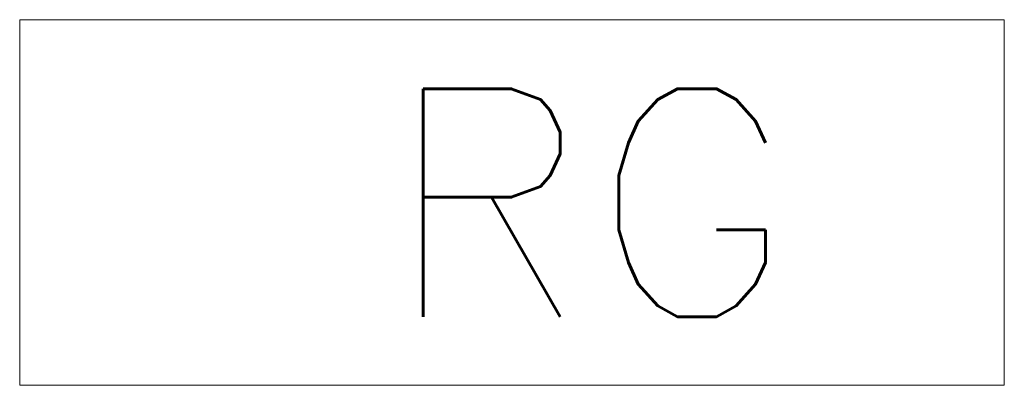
# Model space of a CAD drawing. Header units: millimetres. Extents: x -84458 to 77911, y -55868 to -29230.
# Tile 10 of 103: x 68222 to 68298, y -33425 to -33396. Entities that reach past the tile are written whole.
import ezdxf

# ---------------------------------------------------------------- set-up
doc = ezdxf.new("R2010")
doc.units = ezdxf.units.MM
doc.layers.add('rozdzielnia', color=6, linetype='Continuous', lineweight=20)
doc.styles.add('styl1', font='simplex.shx')

msp = doc.modelspace()

# ---------------------------------------------------------------- linework, layer by layer
at = {"layer": 'rozdzielnia'}
for p, q in [((68221.859, -33396.447), (68297.838, -33396.447)), ((68221.859, -33396.447), (68221.859, -33424.672)), ((68297.838, -33424.672), (68297.838, -33396.447)), ((68221.859, -33424.672), (68297.838, -33424.672))]:
    msp.add_line(p, q, dxfattribs=at)

# ---------------------------------------------------------------- texts
at = {"layer": 'rozdzielnia', "style": 'styl1'}
msp.add_text('RG', height=17.6, dxfattribs=at).set_placement((68249.981, -33419.375))

doc.saveas('drawing.dxf')
